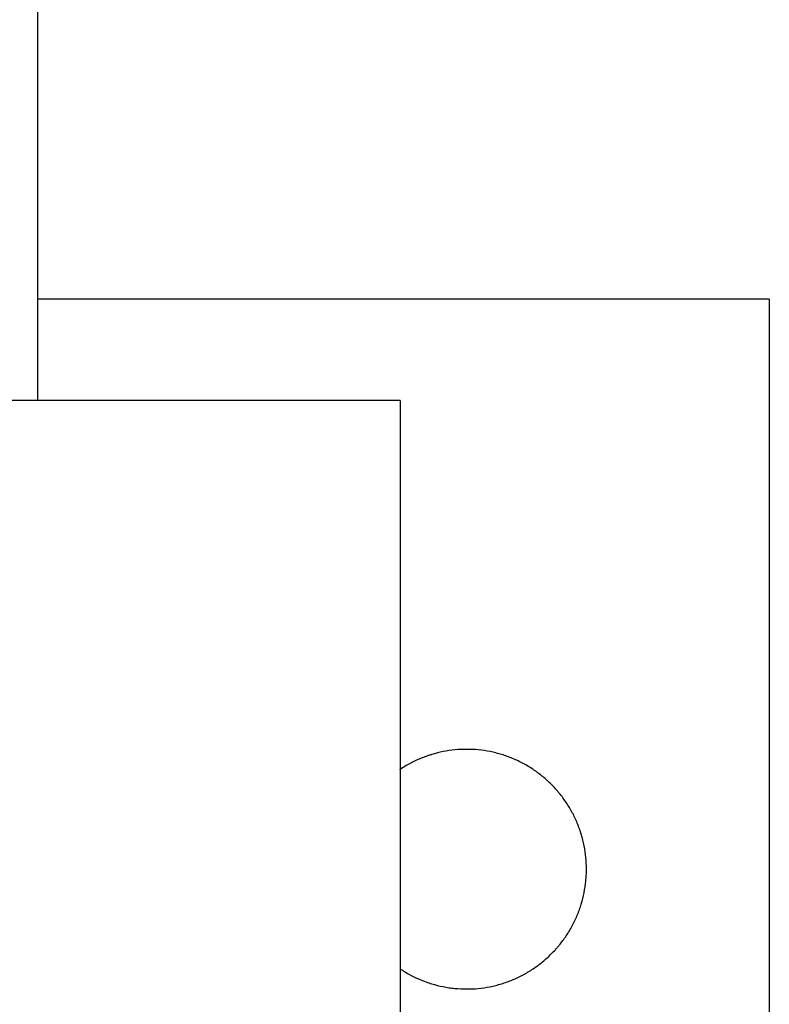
# Model space of a CAD drawing. Header units: millimetres. Extents: x 9131 to 12658, y 3907 to 6401.
# Tile 90 of 158: x 11273 to 11315, y 5709 to 5764. Entities that reach past the tile are written whole.
import ezdxf

# ---------------------------------------------------------------- set-up
doc = ezdxf.new("R2010")
doc.units = ezdxf.units.MM

msp = doc.modelspace()

# ---------------------------------------------------------------- linework, layer by layer
for p, q in [((11273.634, 5742.948), (11273.634, 5783.897)), ((11314.834, 5748.647), (11273.634, 5748.647)), ((11314.834, 5748.647), (11314.834, 5684.447)), ((11294.034, 5742.947), (11258.034, 5742.947)), ((11294.034, 5742.947), (11294.034, 5662.947))]:
    msp.add_line(p, q)
for points, knots in [([(11297.784, 5723.297), (11297.561, 5723.297), (11297.339, 5723.286), (11296.899, 5723.243), (11296.463, 5723.178), (11296.035, 5723.071), (11295.77, 5722.99), (11295.717, 5722.973), (11295.611, 5722.938), (11295.558, 5722.92), (11295.401, 5722.864), (11295.298, 5722.824), (11294.991, 5722.696), (11294.792, 5722.602), (11294.405, 5722.395), (11294.217, 5722.282), (11294.029, 5722.157), (11294.025, 5722.154), (11294.021, 5722.151)], [0, 0, 0, 0, 0.16603, 0.16603, 0.33206, 0.498091, 0.498091, 0.539598, 0.539598, 0.581106, 0.581106, 0.664121, 0.664121, 0.830151, 0.830151, 0.996181, 0.996181, 1, 1, 1, 1]), ([(11294.023, 5710.942), (11294.025, 5710.941), (11294.027, 5710.94), (11294.211, 5710.817), (11294.4, 5710.703), (11294.644, 5710.572), (11294.693, 5710.547), (11294.793, 5710.496), (11294.843, 5710.472), (11294.993, 5710.401), (11295.094, 5710.356), (11295.4, 5710.229), (11295.814, 5710.08), (11296.242, 5709.972), (11296.567, 5709.907), (11296.676, 5709.888), (11296.841, 5709.863), (11296.897, 5709.856), (11297.008, 5709.842), (11297.063, 5709.836), (11297.34, 5709.808), (11297.561, 5709.798), (11298.002, 5709.797), (11298.222, 5709.808), (11298.662, 5709.851), (11298.881, 5709.883), (11299.154, 5709.938), (11299.209, 5709.949), (11299.318, 5709.974), (11299.48, 5710.012), (11299.64, 5710.057), (11299.957, 5710.153), (11300.371, 5710.301), (11300.77, 5710.49), (11301.014, 5710.62), (11301.062, 5710.647), (11301.159, 5710.701), (11301.207, 5710.729), (11301.35, 5710.815), (11301.444, 5710.874), (11301.719, 5711.058), (11301.896, 5711.189), (11302.235, 5711.468), (11302.397, 5711.615), (11302.631, 5711.848), (11302.707, 5711.928), (11302.819, 5712.051), (11302.855, 5712.092), (11302.928, 5712.176), (11302.964, 5712.219), (11303.14, 5712.433), (11303.271, 5712.61), (11303.516, 5712.975), (11303.629, 5713.163), (11303.836, 5713.55), (11303.931, 5713.749), (11304.038, 5714.005), (11304.058, 5714.057), (11304.099, 5714.161), (11304.118, 5714.213), (11304.174, 5714.37), (11304.209, 5714.475), (11304.306, 5714.793), (11304.414, 5715.22), (11304.479, 5715.656), (11304.512, 5715.987), (11304.52, 5716.097), (11304.529, 5716.264), (11304.531, 5716.32), (11304.534, 5716.431), (11304.534, 5716.487), (11304.534, 5716.766), (11304.524, 5716.987), (11304.481, 5717.426), (11304.448, 5717.644), (11304.362, 5718.077), (11304.309, 5718.292), (11304.228, 5718.558), (11304.211, 5718.611), (11304.176, 5718.717), (11304.122, 5718.875), (11304.062, 5719.03), (11303.936, 5719.335), (11303.842, 5719.534), (11303.635, 5719.922), (11303.522, 5720.111), (11303.338, 5720.386), (11303.274, 5720.477), (11303.141, 5720.656), (11303.073, 5720.743), (11302.863, 5720.999), (11302.716, 5721.162), (11302.406, 5721.472), (11302.243, 5721.62), (11301.989, 5721.829), (11301.902, 5721.897), (11301.769, 5721.996), (11301.724, 5722.029), (11301.633, 5722.093), (11301.588, 5722.124), (11301.357, 5722.279), (11301.167, 5722.393), (11300.78, 5722.6), (11300.581, 5722.695), (11300.175, 5722.864), (11299.968, 5722.938), (11299.703, 5723.019), (11299.649, 5723.035), (11299.542, 5723.065), (11299.488, 5723.079), (11299.326, 5723.12), (11299.217, 5723.145), (11298.891, 5723.21), (11298.671, 5723.243), (11298.23, 5723.286), (11298.008, 5723.297), (11297.784, 5723.297)], [0, 0, 0, 0, 0.000237, 0.000237, 0.026546, 0.026546, 0.033124, 0.033124, 0.039701, 0.039701, 0.052856, 0.052856, 0.079165, 0.105475, 0.105475, 0.11863, 0.11863, 0.125207, 0.125207, 0.131785, 0.131785, 0.158094, 0.158094, 0.184404, 0.184404, 0.210713, 0.210713, 0.217291, 0.217291, 0.223868, 0.237023, 0.237023, 0.263332, 0.289642, 0.289642, 0.296219, 0.296219, 0.302797, 0.302797, 0.315951, 0.315951, 0.342261, 0.342261, 0.368571, 0.368571, 0.381725, 0.381725, 0.388303, 0.388303, 0.39488, 0.39488, 0.42119, 0.42119, 0.447499, 0.447499, 0.473809, 0.473809, 0.480386, 0.480386, 0.486964, 0.486964, 0.500118, 0.500118, 0.526428, 0.552738, 0.552738, 0.565892, 0.565892, 0.57247, 0.57247, 0.579047, 0.579047, 0.605357, 0.605357, 0.631666, 0.631666, 0.657976, 0.657976, 0.664553, 0.664553, 0.671131, 0.684285, 0.684285, 0.710595, 0.710595, 0.736904, 0.736904, 0.750059, 0.750059, 0.763214, 0.763214, 0.789524, 0.789524, 0.815833, 0.815833, 0.828988, 0.828988, 0.835565, 0.835565, 0.842143, 0.842143, 0.868452, 0.868452, 0.894762, 0.894762, 0.921071, 0.921071, 0.927649, 0.927649, 0.934226, 0.934226, 0.947381, 0.947381, 0.97369, 0.97369, 1, 1, 1, 1])]:
    msp.add_open_spline(points, degree=3, knots=knots)

doc.saveas('drawing.dxf')
